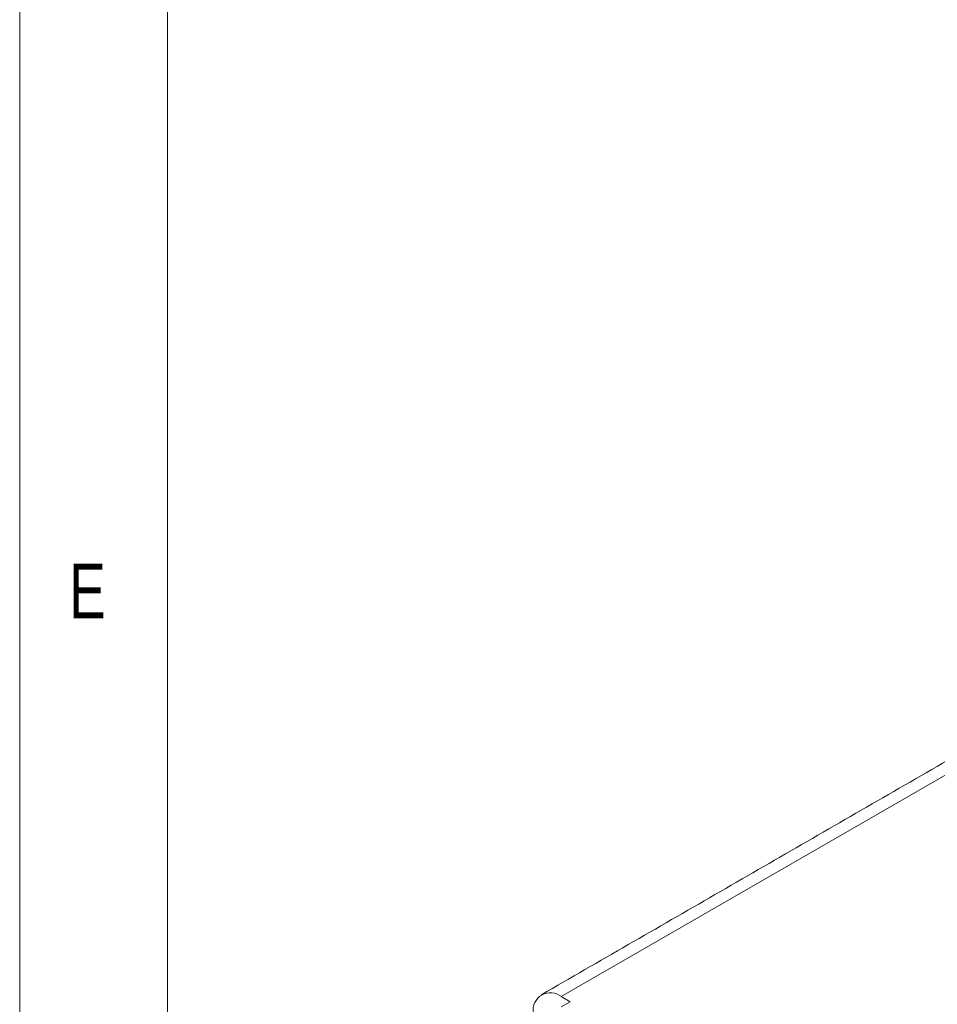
# Model space of a CAD drawing. Header units: inches. Extents: x 0.2 to 16.3, y 0.2 to 11.5.
# Tile 6 of 69: x 0.2 to 1.4, y 2.4 to 3.7. Entities that reach past the tile are written whole.
import ezdxf

# ---------------------------------------------------------------- set-up
doc = ezdxf.new("R2010")
doc.units = ezdxf.units.IN
doc.header["$MEASUREMENT"] = 0
doc.styles.add('SLDTEXTSTYLE0', font='TXT', dxfattribs={"width": 0.75})

msp = doc.modelspace()

# ---------------------------------------------------------------- linework, layer by layer
at = {"color": 7, "linetype": 'Continuous', "lineweight": 0}
for p, q in [((0.1969, 11.4961), (0.1969, 0.1969)), ((0.3937, 11.2992), (0.3937, 0.3937))]:
    msp.add_line(p, q, dxfattribs=at)
at = {"color": 7, "linetype": 'Continuous', "lineweight": 15}
for p, q in [((2.7636, 3.429), (0.9176, 2.3633)), ((0.9176, 2.3633), (0.9294, 2.3565)), ((0.9294, 2.3565), (0.9176, 2.3497))]:
    msp.add_line(p, q, dxfattribs=at)
msp.add_arc((0.9031, 2.3455), 0.023, 50.7967, 189.2142, dxfattribs=at)
msp.add_open_spline([(2.7373, 3.4316), (0.8913, 2.3659)], degree=1, dxfattribs=at)

# ---------------------------------------------------------------- texts
at = {"color": 7, "linetype": 'Continuous', "lineweight": 0, "insert": (0.2625, 2.9397), "char_height": 0.0729, "attachment_point": 1, "style": 'SLDTEXTSTYLE0'}
msp.add_mtext('E', dxfattribs=at)

doc.saveas('drawing.dxf')
